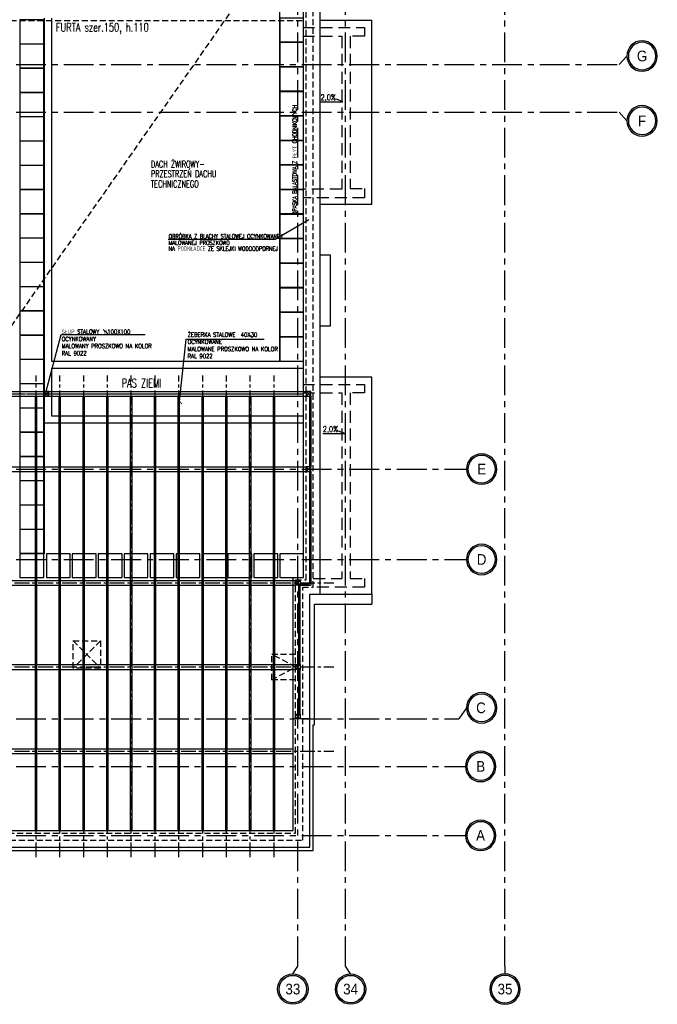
# Model space of a CAD drawing. Extents: x 41755 to 123924, y -112333 to 86187.
# Tile 35 of 256: x 110516 to 111856, y -102121 to -100051. Entities that reach past the tile are written whole.
import ezdxf
from ezdxf.enums import TextEntityAlignment as Align

# ---------------------------------------------------------------- set-up
doc = ezdxf.new("R2010")
doc.units = 0
doc.header["$LTSCALE"] = 50
doc.linetypes.add('CENTER', pattern=[2, 1.25, -0.25, 0.25, -0.25])
doc.linetypes.add('DASHED', pattern=[0.75, 0.5, -0.25])
doc.layers.get('0').update_dxf_attribs({"color": 101, "linetype": 'CONTINUOUS'})
doc.layers.add('_opis', color=53, linetype='CONTINUOUS', lineweight=9)
for name, color, linetype in [('Opis-spadki', 61, 'CONTINUOUS'), ('Os-osie', 14, 'CENTER'), ('Os-osie glowne', 1, 'CENTER'), ('Os-osie-opis', 16, 'CONTINUOUS'), ('Pzt-chodniki-hatch', 252, 'CONTINUOUS'), ('Sc-metal', 141, 'CONTINUOUS'), ('Sch-opis', 51, 'CONTINUOUS'), ('W-idok', 8, 'CONTINUOUS'), ('W-idok pod', 5, 'DASHED'), ('W-izol-w', 144, 'CONTINUOUS'), ('W-widok-spadki', 61, 'CONTINUOUS')]:
    doc.layers.add(name, color=color, linetype=linetype)
doc.styles.add('dwg_opis duży', font='ARIAL.TTF', dxfattribs={"width": 0.9})
doc.styles.add('ROMANS', font='romans', dxfattribs={"width": 0.85})
doc.dimstyles.new('CHMIELNA', dxfattribs={"dimscale": 3.5, "dimtxt": 4, "dimasz": 1.5, "dimexe": 3, "dimexo": 0, "dimgap": 1, "dimtad": 1, "dimdec": 1, "dimrnd": 0.5, "dimzin": 12, "dimdsep": 46, "dimtxsty": 'ROMANS', "dimblk": 'DIMTICK', "dimcen": 0.09, "dimse1": 1, "dimse2": 1, "dimclrd": 143, "dimclrt": 53, "dimadec": 0, "dimazin": 0, "dimtfac": 1, "dimtdec": 1, "dimtix": 1, "dimtmove": 2, "dimatfit": 2, "dimldrblk": 'ARCHTICK', "dimfxl": 0, "dimtolj": 1, "dimtzin": 0, "dimarcsym": 0})

# ---------------------------------------------------------------- blocks, each defined once
blk = doc.blocks.new('SPADKI')
at = {"ltscale": 25}
blk.add_lwpolyline([(0, 0), (0, -70), (-8, -50), (-8, -50)], dxfattribs=at)
at = {"ltscale": 25, "style": 'ROMANS', "width": 0.7}
blk.add_attdef('SP%', text='', height=18, rotation=90, dxfattribs=at).set_placement((-4.9, -24), align=Align.CENTER)
blk = doc.blocks.new('_opis_osi')
blk.add_hatch(color=256).paths.add_polyline_path([(32, -32), (28.8, -32, -1), (-28.8, -32), (-32, -32, 1)])
for radius in [32, 28.8]:
    blk.add_circle((0, -32), radius)
at = {"style": 'dwg_opis duży', "width": 0.9}
blk.add_attdef('AXNAMEV', text='', height=22.4, rotation=90, dxfattribs=at).set_placement((0, -32), align=Align.MIDDLE_CENTER)
blk = doc.blocks.new('_opis_osi_liczbowy')
blk.add_hatch(color=256).paths.add_polyline_path([(32, 32), (32, 28.8, -1), (32, -28.8), (32, -32, 1)])
for radius in [32, 28.8]:
    blk.add_circle((32, 0), radius)
at = {"style": 'dwg_opis duży', "width": 0.9}
blk.add_attdef('AXNAMEH', text='', height=22.4, rotation=90, dxfattribs=at).set_placement((32, 0), align=Align.MIDDLE_CENTER)
blk = doc.blocks.new('DIMTICK')
for p, q in [((-1, 0), (1, 0)), ((0, 1), (0, -1))]:
    blk.add_line(p, q)
at = {"const_width": 0.141}
blk.add_lwpolyline([(0.71, 0.71), (-0.71, -0.71)], dxfattribs=at)

msp = doc.modelspace()

# ---------------------------------------------------------------- linework, layer by layer
msp.add_lwpolyline([(110567.966, -100832.824), (110567.966, -100842.824), (110577.966, -100842.824), (110577.966, -100832.824)], close=True)
for points in [[(110567.966, -100832.824), (110577.966, -100842.824)], [(110577.966, -100832.824), (110567.966, -100842.824)]]:
    msp.add_lwpolyline(points)
at = {"layer": 'Os-osie', "ltscale": 0.5}
for points in [[(110550.966, -101811.797), (110550.966, -100798.824)], [(110600.966, -101811.797), (110600.966, -100798.824)], [(110650.966, -101811.797), (110650.966, -100798.824)], [(110700.966, -101811.797), (110700.966, -100798.824)], [(110750.966, -101811.797), (110750.966, -100798.824)], [(110800.966, -101811.797), (110800.966, -100798.824)], [(110850.966, -101811.797), (110850.966, -100798.824)], [(110900.966, -101811.797), (110900.966, -100798.824)], [(110950.966, -101811.797), (110950.966, -100798.824)], [(111000.966, -101811.797), (111000.966, -100798.824)], [(111050.966, -101811.797), (111050.966, -100798.824)], [(109605.466, -101234.824), (111176.466, -101234.824)], [(109605.466, -101411.824), (111176.466, -101411.824)], [(109605.466, -101588.824), (111176.466, -101588.824)]]:
    msp.add_lwpolyline(points, dxfattribs=at)
at = {"layer": 'Os-osie glowne'}
for points in [[(111100.966, -102040.824), (111100.966, -96063.824)], [(111200.966, -102040.824), (111200.966, -96063.824)], [(111535.966, -102040.824), (111535.966, -96063.824)], [(99508.966, -100145.824), (111775.966, -100145.824)], [(99508.966, -100245.824), (111775.966, -100245.824)], [(99508.966, -100995.824), (111438.932, -100995.824)], [(99508.966, -101185.824), (111438.932, -101185.824)], [(99508.966, -101520.824), (111438.932, -101520.824)], [(99508.966, -101620.824), (111436.932, -101620.824)], [(99508.966, -101765.824), (111436.932, -101765.824)]]:
    msp.add_lwpolyline(points, dxfattribs=at)
at = {"layer": 'Os-osie-opis'}
for points in [[(111791.966, -100127.664), (111775.966, -100145.824)], [(111791.966, -100263.984), (111775.966, -100245.824)], [(111438.932, -100995.824), (111454.932, -100995.824)], [(111438.932, -101185.824), (111454.932, -101185.824)], [(111454.932, -101497.664), (111438.932, -101520.824)], [(111436.932, -101620.824), (111452.932, -101620.824)], [(111436.932, -101765.824), (111452.932, -101765.824)], [(111090.306, -102056.824), (111100.966, -102040.824)], [(111211.626, -102056.824), (111200.966, -102040.824)], [(111535.966, -102040.824), (111535.966, -102056.824)]]:
    msp.add_lwpolyline(points, dxfattribs=at)
at = {"layer": 'Pzt-chodniki-hatch'}
for points in [[(110516.967, -100051.824), (110516.967, -100101.824), (110566.967, -100101.824), (110566.967, -100051.824)], [(111062.966, -100047.824), (111062.966, -100097.824), (111112.966, -100097.824), (111112.966, -100047.824)], [(111062.966, -100099.424), (111062.966, -100149.424), (111112.966, -100149.424), (111112.966, -100099.424)], [(110516.967, -100102.824), (110516.967, -100152.824), (110566.967, -100152.824), (110566.967, -100102.824)], [(110516.967, -100153.824), (110516.967, -100203.824), (110566.967, -100203.824), (110566.967, -100153.824)], [(111062.966, -100151.024), (111062.966, -100201.024), (111112.966, -100201.024), (111112.966, -100151.024)], [(110516.967, -100204.824), (110516.967, -100254.824), (110566.967, -100254.824), (110566.967, -100204.824)], [(111062.966, -100202.624), (111062.966, -100252.624), (111112.966, -100252.624), (111112.966, -100202.624)], [(110516.967, -100255.824), (110516.967, -100305.824), (110566.967, -100305.824), (110566.967, -100255.824)], [(111062.966, -100254.224), (111062.966, -100304.224), (111112.966, -100304.224), (111112.966, -100254.224)], [(110516.967, -100306.824), (110516.967, -100356.824), (110566.967, -100356.824), (110566.967, -100306.824)], [(111062.966, -100305.824), (111062.966, -100355.824), (111112.966, -100355.824), (111112.966, -100305.824)], [(110516.967, -100357.824), (110516.967, -100407.824), (110566.967, -100407.824), (110566.967, -100357.824)], [(111062.966, -100357.424), (111062.966, -100407.424), (111112.966, -100407.424), (111112.966, -100357.424)], [(110516.967, -100408.824), (110516.967, -100458.824), (110566.967, -100458.824), (110566.967, -100408.824)], [(111062.966, -100409.024), (111062.966, -100459.024), (111112.966, -100459.024), (111112.966, -100409.024)], [(110516.967, -100459.824), (110516.967, -100509.824), (110566.967, -100509.824), (110566.967, -100459.824)], [(111062.966, -100460.624), (111062.966, -100510.624), (111112.966, -100510.624), (111112.966, -100460.624)], [(110516.967, -100510.824), (110516.967, -100560.824), (110566.967, -100560.824), (110566.967, -100510.824)], [(111062.966, -100512.224), (111062.966, -100562.224), (111112.966, -100562.224), (111112.966, -100512.224)], [(110516.967, -100561.824), (110516.967, -100611.824), (110566.967, -100611.824), (110566.967, -100561.824)], [(111062.966, -100563.824), (111062.966, -100613.824), (111112.966, -100613.824), (111112.966, -100563.824)], [(110516.967, -100612.824), (110516.967, -100662.824), (110566.967, -100662.824), (110566.967, -100612.824)], [(111062.966, -100615.424), (111062.966, -100665.424), (111112.966, -100665.424), (111112.966, -100615.424)], [(110516.967, -100663.824), (110516.967, -100713.824), (110566.967, -100713.824), (110566.967, -100663.824)], [(111062.966, -100667.024), (111062.966, -100717.024), (111112.966, -100717.024), (111112.966, -100667.024)], [(110516.967, -100714.824), (110516.967, -100764.824), (110566.967, -100764.824), (110566.967, -100714.824)], [(111062.966, -100718.824), (111062.966, -100768.824), (111112.966, -100768.824), (111112.966, -100718.824)], [(110516.967, -100765.824), (110516.967, -100815.824), (110566.967, -100815.824), (110566.967, -100765.824)], [(110516.967, -100816.824), (110516.967, -100866.824), (110566.967, -100866.824), (110566.967, -100816.824)], [(110516.967, -100867.824), (110516.967, -100917.824), (110566.967, -100917.824), (110566.967, -100867.824)], [(110516.967, -100918.824), (110516.967, -100968.824), (110566.967, -100968.824), (110566.967, -100918.824)], [(110516.967, -100969.824), (110516.967, -101019.824), (110566.967, -101019.824), (110566.967, -100969.824)], [(110516.967, -101020.824), (110516.967, -101070.824), (110566.967, -101070.824), (110566.967, -101020.824)], [(110516.967, -101071.824), (110516.967, -101121.824), (110566.967, -101121.824), (110566.967, -101071.824)], [(110516.967, -101122.824), (110516.967, -101172.824), (110566.967, -101172.824), (110566.967, -101122.824)], [(110516.967, -101173.824), (110516.967, -101223.824), (110566.967, -101223.824), (110566.967, -101173.824)], [(110572.466, -101173.824), (110572.466, -101223.824), (110622.466, -101223.824), (110622.466, -101173.824)], [(110626.966, -101173.824), (110626.966, -101223.824), (110676.966, -101223.824), (110676.966, -101173.824)], [(110681.466, -101173.824), (110681.466, -101223.824), (110731.466, -101223.824), (110731.466, -101173.824)], [(110735.966, -101173.824), (110735.966, -101223.824), (110785.966, -101223.824), (110785.966, -101173.824)], [(110790.466, -101173.824), (110790.466, -101223.824), (110840.466, -101223.824), (110840.466, -101173.824)], [(110844.966, -101173.824), (110844.966, -101223.824), (110894.966, -101223.824), (110894.966, -101173.824)], [(110899.466, -101173.824), (110899.466, -101223.824), (110949.466, -101223.824), (110949.466, -101173.824)], [(110953.966, -101173.824), (110953.966, -101223.824), (111003.966, -101223.824), (111003.966, -101173.824)], [(111008.466, -101173.824), (111008.466, -101223.824), (111058.466, -101223.824), (111058.466, -101173.824)], [(111062.966, -101173.824), (111062.966, -101223.824), (111112.966, -101223.824), (111112.966, -101173.824)]]:
    msp.add_lwpolyline(points, close=True, dxfattribs=at)
at = {"layer": 'Sc-metal', "ltscale": 0.5}
for points in [[(109675.966, -100832.824), (111117.966, -100832.824)], [(109685.966, -100842.824), (111117.966, -100842.824)], [(110549.466, -101755.824), (110549.466, -100842.824)], [(110552.466, -101755.824), (110552.466, -100842.824)], [(110599.466, -101755.824), (110599.466, -100842.824)], [(110602.466, -101755.824), (110602.466, -100842.824)], [(110649.466, -101755.824), (110649.466, -100842.824)], [(110652.466, -101755.824), (110652.466, -100842.824)], [(110699.466, -101755.824), (110699.466, -100842.824)], [(110702.466, -101755.824), (110702.466, -100842.824)], [(110749.466, -101755.824), (110749.466, -100842.824)], [(110752.466, -101755.824), (110752.466, -100842.824)], [(110799.466, -101755.824), (110799.466, -100842.824)], [(110802.466, -101755.824), (110802.466, -100842.824)], [(110849.466, -101755.824), (110849.466, -100842.824)], [(110852.466, -101755.824), (110852.466, -100842.824)], [(110899.466, -101755.824), (110899.466, -100842.824)], [(110902.466, -101755.824), (110902.466, -100842.824)], [(110949.466, -101755.824), (110949.466, -100842.824)], [(110952.466, -101755.824), (110952.466, -100842.824)], [(110999.466, -101755.824), (110999.466, -100842.824)], [(111002.466, -101755.824), (111002.466, -100842.824)], [(111049.466, -101755.824), (111049.466, -100842.824)], [(111052.466, -101755.824), (111052.466, -100842.824)], [(109685.966, -100990.824), (111117.966, -100990.824)], [(109685.966, -101000.824), (111117.966, -101000.824)], [(109685.966, -101229.824), (111095.966, -101229.824)], [(109685.966, -101239.824), (111095.966, -101239.824)], [(111102.966, -101406.824), (111102.966, -101239.824)], [(111105.966, -101406.824), (111105.966, -101239.824)], [(109685.966, -101406.824), (111095.966, -101406.824)], [(109685.966, -101416.824), (111095.966, -101416.824)], [(111102.966, -101510.824), (111102.966, -101416.824)], [(111105.966, -101510.824), (111105.966, -101416.824)], [(109690.966, -101583.824), (111090.966, -101583.824)], [(109690.966, -101593.824), (111090.966, -101593.824)]]:
    msp.add_lwpolyline(points, dxfattribs=at)
at = {"layer": 'Sc-metal'}
for points in [[(110567.966, -100832.824), (110567.966, -100842.824), (110577.966, -100842.824), (110577.966, -100832.824)], [(111117.966, -100832.824), (111117.966, -100842.824), (111127.966, -100842.824), (111127.966, -100832.824)], [(111117.966, -100990.824), (111117.966, -101000.824), (111127.966, -101000.824), (111127.966, -100990.824)], [(111095.966, -101239.824), (111095.966, -101229.824), (111105.966, -101229.824), (111105.966, -101239.824)], [(111095.966, -101416.824), (111095.966, -101406.824), (111105.966, -101406.824), (111105.966, -101416.824)], [(111095.966, -101520.824), (111095.966, -101510.824), (111105.966, -101510.824), (111105.966, -101520.824)]]:
    msp.add_lwpolyline(points, close=True, dxfattribs=at)
for points in [[(110567.966, -100832.824), (110577.966, -100842.824)], [(110577.966, -100832.824), (110567.966, -100842.824)], [(111117.966, -100832.824), (111127.966, -100842.824)], [(111127.966, -100832.824), (111117.966, -100842.824)], [(111124.966, -100842.824), (111124.966, -100990.824)], [(111127.966, -100842.824), (111127.966, -100990.824)], [(111117.966, -100990.824), (111127.966, -101000.824)], [(111127.966, -100990.824), (111117.966, -101000.824)], [(111124.966, -101000.824), (111124.966, -101236.824)], [(111127.966, -101000.824), (111127.966, -101239.824)], [(111095.966, -101239.824), (111105.966, -101229.824)], [(111105.966, -101239.824), (111095.966, -101229.824)], [(111105.966, -101236.824), (111124.966, -101236.824)], [(111105.966, -101239.824), (111127.966, -101239.824)], [(111095.966, -101416.824), (111105.966, -101406.824)], [(111105.966, -101416.824), (111095.966, -101406.824)], [(111095.966, -101520.824), (111105.966, -101510.824)], [(111105.966, -101520.824), (111095.966, -101510.824)]]:
    msp.add_lwpolyline(points, dxfattribs=at)
at = {"layer": 'Sch-opis'}
for p, q in [((110692.082, -100702.54), (110701.407, -100711.865)), ((110998.851, -100713.669), (111005.378, -100720.197))]:
    msp.add_line(p, q, dxfattribs=at)
msp.add_lwpolyline([(110828.182, -100512.309), (111053.459, -100512.309), (111123.685, -100471.069)], dxfattribs=at)
for points, const_width in [([(110693.864, -100704.323), (110693.864, -100710.083), (110699.624, -100710.083), (110699.624, -100704.323), (110693.864, -100704.323)], 0.72), ([(111000.099, -100714.917), (111000.099, -100718.949), (111004.131, -100718.949), (111004.131, -100714.917), (111000.099, -100714.917)], 0.504)]:
    msp.add_lwpolyline(points, dxfattribs=dict(at, const_width=const_width))
at = {"layer": 'W-idok', "linetype": 'DASHED', "ltscale": 0.5}
for p, q in [((111117.966, -101228.824), (111117.966, -97255.824)), ((111132.966, -101243.824), (111132.966, -97255.824)), ((111095.966, -101760.824), (111095.966, -101228.824)), ((111095.966, -101228.824), (111117.966, -101228.824)), ((111110.966, -101775.824), (111110.966, -101243.824)), ((111110.966, -101243.824), (111132.966, -101243.824)), ((109670.966, -101775.824), (111110.966, -101775.824)), ((109685.966, -101760.824), (111095.966, -101760.824))]:
    msp.add_line(p, q, dxfattribs=at)
at = {"layer": 'W-idok'}
msp.add_line((111062.966, -100768.824), (111062.966, -99900.824), dxfattribs=at)
for points in [[(110567.966, -100047.824), (110567.966, -101173.824)], [(110582.966, -100047.824), (110582.966, -100768.824)], [(110582.966, -100768.824), (111112.966, -100768.824)], [(110582.966, -100783.824), (110582.966, -100883.824)], [(110582.966, -100783.824), (111112.966, -100783.824)], [(110567.966, -100837.824), (111112.966, -100837.824)], [(110582.966, -100883.824), (111112.966, -100883.824)], [(110567.966, -100898.824), (111112.966, -100898.824)]]:
    msp.add_lwpolyline(points, dxfattribs=at)
at = {"layer": 'W-idok', "linetype": 'DASHED'}
msp.add_lwpolyline([(110417.966, -100837.824), (110567.966, -100837.824)], dxfattribs=at)
at = {"layer": 'W-idok', "linetype": 'DASHED', "ltscale": 0.5}
msp.add_lwpolyline([(110629.093, -101357.02), (110686.093, -101357.02), (110686.093, -101414.02), (110629.093, -101414.02)], close=True, dxfattribs=at)
for points in [[(110629.093, -101357.02), (110686.093, -101414.02)], [(110686.093, -101357.02), (110629.093, -101414.02)], [(111095.966, -101438.934), (111045.966, -101438.934), (111045.966, -101384.934), (111095.966, -101384.934)], [(111045.966, -101438.934), (111095.966, -101411.91), (111045.966, -101384.934)]]:
    msp.add_lwpolyline(points, dxfattribs=at)
at = {"layer": 'W-idok pod', "linetype": 'Continuous'}
for p, q in [((111255.966, -100052.824), (111147.966, -100052.824)), ((111255.966, -100438.824), (111255.966, -100052.824)), ((111147.966, -100438.824), (111255.966, -100438.824)), ((111255.966, -100802.824), (111147.966, -100802.824)), ((111255.966, -101258.824), (111255.966, -100802.824))]:
    msp.add_line(p, q, dxfattribs=at)
at = {"layer": 'W-idok pod'}
for points in [[(111110.966, -100067.824), (111240.966, -100067.824), (111240.966, -100085.824), (111210.966, -100085.824), (111210.966, -100405.824), (111240.966, -100405.824), (111240.966, -100425.824), (111110.966, -100425.824)], [(111110.966, -100085.824), (111192.966, -100085.824), (111192.966, -100407.824), (111110.966, -100407.824)], [(111110.966, -100817.824), (111240.966, -100817.824), (111240.966, -100835.824), (111210.966, -100835.824), (111210.966, -101225.824)], [(111110.966, -100835.824), (111192.966, -100835.824), (111192.966, -101225.824)], [(111132.966, -101225.824), (111192.966, -101225.824)], [(111210.966, -101225.824), (111240.966, -101225.824), (111240.966, -101243.824), (111132.966, -101243.824)]]:
    msp.add_lwpolyline(points, dxfattribs=at)
at = {"layer": 'W-idok pod', "linetype": 'Continuous'}
for points in [[(111147.966, -100545.824), (111168.966, -100545.824), (111168.966, -100695.824), (111147.966, -100695.824)], [(111147.966, -101258.824), (111255.966, -101258.824)]]:
    msp.add_lwpolyline(points, dxfattribs=at)
at = {"layer": 'W-izol-w', "linetype": 'Continuous'}
for p, q in [((111112.966, -101223.824), (111112.966, -97270.824)), ((111147.966, -100052.824), (111147.966, -99302.824)), ((111147.966, -101258.824), (111147.966, -100052.824)), ((111090.966, -101755.824), (111090.966, -101223.824)), ((111090.966, -101223.824), (111112.966, -101223.824)), ((111125.966, -101790.824), (111125.966, -101258.824)), ((111125.966, -101258.824), (111147.966, -101258.824)), ((109690.966, -101755.824), (111090.966, -101755.824)), ((109655.966, -101790.824), (111125.966, -101790.824))]:
    msp.add_line(p, q, dxfattribs=at)
for points in [[(111255.966, -101258.824), (111255.966, -101279.824)], [(109645.966, -101279.824), (109645.966, -101518.824), (109648.966, -101518.824), (109648.966, -101797.824), (111132.966, -101797.824), (111132.966, -101533.386), (111135.966, -101533.386), (111135.966, -101279.824)], [(111135.966, -101279.824), (111255.966, -101279.824)], [(111125.966, -101520.824), (111090.966, -101520.824)]]:
    msp.add_lwpolyline(points, dxfattribs=at)
at = {"layer": 'W-widok-spadki', "linetype": 'DASHED', "ltscale": 0.5}
for points in [[(111052.966, -99900.824), (110398.967, -100837.824)], [(109690.966, -100052.824), (111112.966, -100052.824)], [(109690.966, -100837.824), (111112.966, -100837.824)]]:
    msp.add_lwpolyline(points, dxfattribs=at)

# ---------------------------------------------------------------- block references
at = {"layer": 'Opis-spadki'}
ref = msp.add_blockref('SPADKI', (111148.784, -100223.73), dxfattribs=dict(at, xscale=-0.6604040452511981, yscale=0.6604040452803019, zscale=0.6604040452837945, rotation=89.99999999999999))
ref.add_attrib('SP%', '2,0%', dxfattribs={"layer": '0', "ltscale": 25, "height": 11.8873, "style": 'ROMANS', "width": 0.7}).set_placement((111164.665, -100220.496), align=Align.CENTER)
ref = msp.add_blockref('SPADKI', (111153.366, -100921.115), dxfattribs=dict(at, xscale=-0.6604040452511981, yscale=0.6604040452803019, zscale=0.6604040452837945, rotation=89.99999999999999))
ref.add_attrib('SP%', '2,0%', dxfattribs={"layer": '0', "ltscale": 25, "height": 11.8873, "style": 'ROMANS', "width": 0.7}).set_placement((111169.248, -100917.882), align=Align.CENTER)
at = {"layer": 'Os-osie-opis'}
ref = msp.add_blockref('_opis_osi', (111791.966, -100127.664), dxfattribs=dict(at, xscale=-1, rotation=89.99999999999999))
ref.add_attrib('AXNAMEV', 'G', dxfattribs={"layer": '0', "height": 22.4, "style": 'dwg_opis duży', "width": 0.9}).set_placement((111823.966, -100127.664), align=Align.MIDDLE_CENTER)
ref = msp.add_blockref('_opis_osi', (111791.966, -100263.984), dxfattribs=dict(at, xscale=-1, rotation=89.99999999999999))
ref.add_attrib('AXNAMEV', 'F', dxfattribs={"layer": '0', "height": 22.4, "style": 'dwg_opis duży', "width": 0.9}).set_placement((111823.966, -100263.984), align=Align.MIDDLE_CENTER)
ref = msp.add_blockref('_opis_osi', (111454.932, -100995.824), dxfattribs=dict(at, xscale=-1, rotation=89.99999999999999))
ref.add_attrib('AXNAMEV', 'E', dxfattribs={"layer": '0', "height": 22.4, "style": 'dwg_opis duży', "width": 0.9}).set_placement((111486.932, -100995.824), align=Align.MIDDLE_CENTER)
ref = msp.add_blockref('_opis_osi', (111454.932, -101185.824), dxfattribs=dict(at, xscale=-1, rotation=89.99999999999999))
ref.add_attrib('AXNAMEV', 'D', dxfattribs={"layer": '0', "height": 22.4, "style": 'dwg_opis duży', "width": 0.9}).set_placement((111486.932, -101185.824), align=Align.MIDDLE_CENTER)
ref = msp.add_blockref('_opis_osi', (111454.932, -101497.664), dxfattribs=dict(at, xscale=-1, rotation=89.99999999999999))
ref.add_attrib('AXNAMEV', 'C', dxfattribs={"layer": '0', "height": 22.4, "style": 'dwg_opis duży', "width": 0.9}).set_placement((111485.543, -101497.664), align=Align.MIDDLE_CENTER)
ref = msp.add_blockref('_opis_osi', (111452.932, -101620.824), dxfattribs=dict(at, xscale=-1, rotation=89.99999999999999))
ref.add_attrib('AXNAMEV', 'B', dxfattribs={"layer": '0', "height": 22.4, "style": 'dwg_opis duży', "width": 0.9}).set_placement((111485.055, -101620.824), align=Align.MIDDLE_CENTER)
ref = msp.add_blockref('_opis_osi', (111452.932, -101765.824), dxfattribs=dict(at, xscale=-1, rotation=89.99999999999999))
ref.add_attrib('AXNAMEV', 'A', dxfattribs={"layer": '0', "height": 22.4, "style": 'dwg_opis duży', "width": 0.9}).set_placement((111484.67, -101765.824), align=Align.MIDDLE_CENTER)
at = {"layer": 'Os-osie-opis', "rotation": 270}
for p, values in [((111090.306, -102056.824), {'AXNAMEH': '33'}), ((111211.626, -102056.824), {'AXNAMEH': '34'})]:
    msp.add_blockref('_opis_osi_liczbowy', p, dxfattribs=at).add_auto_attribs(values)
at = {"layer": 'Os-osie-opis'}
ref = msp.add_blockref('_opis_osi_liczbowy', (111535.966, -102056.824), dxfattribs=dict(at, xscale=-1, rotation=89.99999999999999))
ref.add_attrib('AXNAMEH', '35', dxfattribs={"layer": '0', "height": 22.4, "style": 'dwg_opis duży', "width": 0.9}).set_placement((111536.076, -102088.809), align=Align.MIDDLE_CENTER)

# ---------------------------------------------------------------- texts
at = {"layer": 'Sch-opis', "style": 'ROMANS', "width": 0.7}
for s, height, p in [('FURTA szer.150, h.110', 18, (110592.663, -100076.288)), ('DACH ŻWIROWY- ', 14.4, (110792.04, -100362.168)), ('PRZESTRZEŃ DACHU', 14.4, (110792.04, -100382.411)), ('TECHNICZNEGO', 14.4, (110792.04, -100403.96)), ('OBRÓBKA Z BLACHY STALOWEJ OCYNKOWANEJ', 9, (110829.391, -100511.075)), ('MALOWANEJ PROSZKOWO', 9, (110829.391, -100524.858)), ('NA PODKŁADCE ZE SKLEJKI WODOODPORNEJ', 9, (110829.391, -100536.913)), ('PAS ZIEMI', 18, (110730.686, -100824.127))]:
    msp.add_text(s, height=height, dxfattribs=at).set_placement(p)
msp.add_text('OPASKA BALASTOWA Z PŁYT CHODNIKOWYCH', height=9, rotation=90, dxfattribs=at).set_placement((111098.673, -100461.996))
at = {"layer": 'Sch-opis', "char_height": 9, "width": 203.76147, "attachment_point": 1, "style": 'ROMANS'}
for s, insert in [('SŁUP STALOWY   100X100 OCYNKOWANY \\PMALOWANY PROSZKOWO NA KOLOR RAL 9022', (110604.647, -100702.831)), ('ŻEBERKA STALOWE  40X30 OCYNKOWANE \\PMALOWANE PROSZKOWO NA KOLOR RAL 9022', (110869.212, -100708.932))]:
    msp.add_mtext(s, dxfattribs=dict(at, insert=insert))

# ---------------------------------------------------------------- leaders
at = {"layer": '_opis'}
msp.add_leader([(110852.466, -100853.482), (110866.515, -100722.79), (111030.188, -100722.79)], dimstyle='CHMIELNA', override={"dimasz": 3, "dimtad": 0}, dxfattribs=at)
at = {"layer": 'Sch-opis'}
msp.add_leader([(110570.335, -100837.824), (110603.872, -100712.742), (110780.14, -100712.742)], dimstyle='CHMIELNA', override={"dimasz": 3, "dimtad": 0}, dxfattribs=at)

doc.saveas('drawing.dxf')
